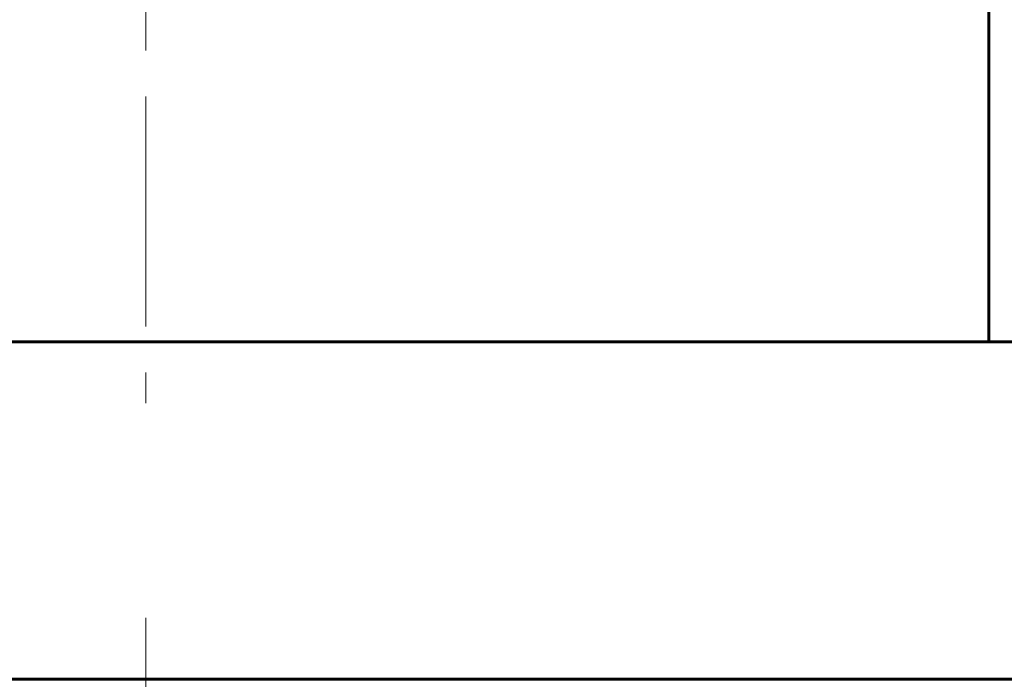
# Model space of a CAD drawing. Header units: millimetres. Extents: x -197 to 407, y -97 to 107.
# Tile 13 of 16: x 320 to 353, y 64 to 86. Entities that reach past the tile are written whole.
import ezdxf

# ---------------------------------------------------------------- set-up
doc = ezdxf.new("R2010")
doc.units = ezdxf.units.MM
doc.linetypes.add('K5LT_AXLED', pattern=[12, 7.5, -1.5, 1.5, -1.5])
doc.linetypes.add('K5LT_BASIC', pattern=[0])
doc.layers.add('Системный слой (1)', color=7, linetype='Continuous', true_color=0x6c6c6c)

# ---------------------------------------------------------------- blocks, each defined once
blk = doc.blocks.new('U58')
at = {"layer": 'Системный слой (1)', "color": 30, "linetype": 'K5LT_AXLED', "lineweight": 18, "true_color": 0xff8000}
blk.add_line((324.517, -10.692), (324.517, 66.308), dxfattribs=at)

msp = doc.modelspace()

# ---------------------------------------------------------------- linework, layer by layer
at = {"layer": 'Системный слой (1)', "color": 30, "linetype": 'K5LT_AXLED', "lineweight": 18, "true_color": 0xff8000}
msp.add_line((324.517, 107.308), (324.517, 73.308), dxfattribs=at)
at = {"layer": 'Системный слой (1)', "color": 150, "linetype": 'K5LT_BASIC', "lineweight": 60, "true_color": 0x0080ff}
for p, q in [((352.017, 75.308), (352.017, 94.308)), ((353.017, 75.308), (296.017, 75.308)), ((324.517, 64.308), (264.017, 64.308)), ((385.017, 64.308), (324.517, 64.308))]:
    msp.add_line(p, q, dxfattribs=at)

# ---------------------------------------------------------------- block references
at = {"layer": 'Системный слой (1)'}
msp.add_blockref('U58', (0, 0), dxfattribs=at)

doc.saveas('drawing.dxf')
